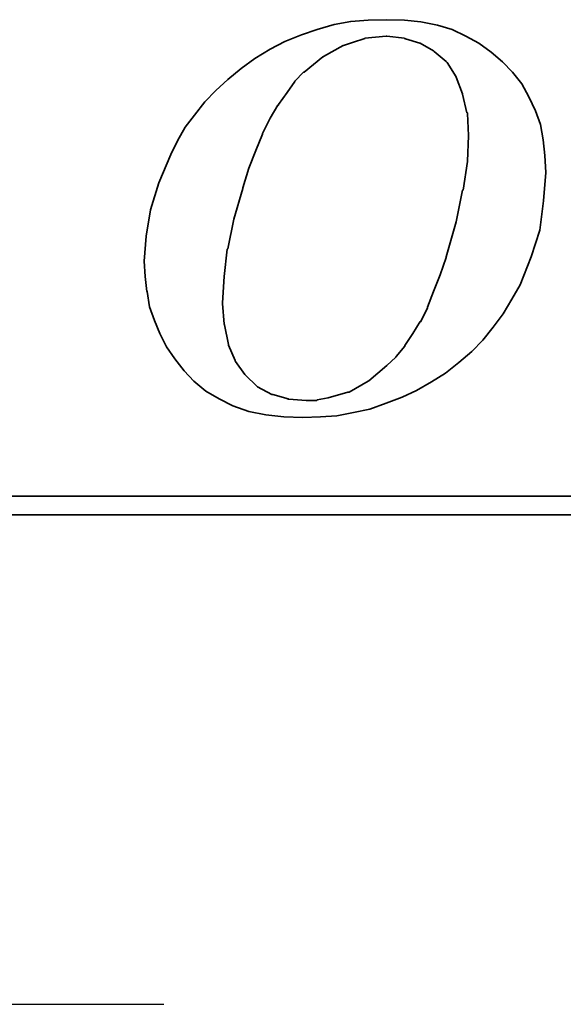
# Model space of a CAD drawing. Header units: millimetres. Extents: x -72 to 190, y -74 to 100.
# Tile 34 of 51: x 121.17 to 122.78, y 0 to 2.93. Entities that reach past the tile are written whole.
import ezdxf

# ---------------------------------------------------------------- set-up
doc = ezdxf.new("R2010")
doc.units = ezdxf.units.MM
doc.linetypes.add('CENTER', pattern=[2, 1.25, -0.25, 0.25, -0.25])
for name, color, linetype in [('CL', 1, 'CENTER'), ('DIM', 4, 'Continuous'), ('layer 1', 7, 'Continuous')]:
    doc.layers.add(name, color=color, linetype=linetype)

# ---------------------------------------------------------------- blocks, each defined once
blk = doc.blocks.new('TBI MOTION logo(完整正式版)')
at = {"layer": 'layer 1', "color": 22, "lineweight": 35}
for points, knots in [([(-11.34375, -6.98375), (-11.34375, -6.98375), (-10.91375, -7.43875), (-10.91375, -7.43875), (-10.91375, -7.43875), (-10.91375, -7.43875), (-10.38625, -7.87125), (-10.38625, -7.87125), (-10.38625, -7.87125), (-10.38625, -7.87125), (-9.81125, -8.20375), (-9.81125, -8.20375), (-9.81125, -8.20375), (-9.81125, -8.20375), (-9.21125, -8.51875), (-9.21125, -8.51875), (-9.21125, -8.51875), (-9.21125, -8.51875), (-8.51625, -8.75875), (-8.51625, -8.75875), (-8.51625, -8.75875), (-8.51625, -8.75875), (-7.77125, -8.90375), (-7.77125, -8.90375), (-7.77125, -8.90375), (-7.77125, -8.90375), (-6.97875, -8.99875), (-6.97875, -8.99875), (-6.97875, -8.99875), (-6.97875, -8.99875), (-6.14125, -9.02375), (-6.14125, -9.02375), (-6.14125, -9.02375), (-6.14125, -9.02375), (-5.37125, -8.99875), (-5.37125, -8.99875), (-5.37125, -8.99875), (-5.37125, -8.99875), (-4.65375, -8.94875), (-4.65375, -8.94875), (-4.65375, -8.94875), (-4.65375, -8.94875), (-3.93375, -8.80625), (-3.93375, -8.80625), (-3.93375, -8.80625), (-3.93375, -8.80625), (-3.21375, -8.66375), (-3.21375, -8.66375), (-3.21375, -8.66375), (-3.21375, -8.66375), (-2.49375, -8.39875), (-2.49375, -8.39875), (-2.49375, -8.39875), (-2.49375, -8.39875), (-1.79875, -8.13375), (-1.79875, -8.13375), (-1.79875, -8.13375), (-1.79875, -8.13375), (-1.17375, -7.84375), (-1.17375, -7.84375), (-1.17375, -7.84375), (-1.17375, -7.84375), (-0.52375, -7.46375), (-0.52375, -7.46375), (-0.52375, -7.46375), (-0.52375, -7.46375), (0.10124, -7.07875), (0.10124, -7.07875), (0.10124, -7.07875), (0.10124, -7.07875), (0.67625, -6.62375), (0.67625, -6.62375), (0.67625, -6.62375), (0.67625, -6.62375), (1.24874, -6.14375), (1.24874, -6.14375), (1.24874, -6.14375), (1.24874, -6.14375), (1.72874, -5.64125), (1.72874, -5.64125), (1.72874, -5.64125), (1.72874, -5.64125), (2.18624, -5.06375), (2.18624, -5.06375), (2.18624, -5.06375), (2.18624, -5.06375), (2.61625, -4.48874), (2.61625, -4.48874), (2.61625, -4.48874), (2.61625, -4.48874), (3.00125, -3.83874), (3.00125, -3.83874), (3.00125, -3.83874), (3.00125, -3.83874), (3.36124, -3.21374), (3.36124, -3.21374), (3.36124, -3.21374), (3.36124, -3.21374), (3.84374, -1.99125), (3.84374, -1.99125), (3.84374, -1.99125), (3.84374, -1.99125), (4.22625, -0.81875), (4.22625, -0.81875), (4.22625, -0.81875), (4.22625, -0.81875), (4.39125, 0.45624), (4.39125, 0.45624), (4.39125, 0.45624), (4.39125, 0.45624), (4.48874, 1.70124), (4.48874, 1.70124), (4.48874, 1.70124), (4.48874, 1.70124), (4.43874, 2.44625), (4.43874, 2.44625), (4.43874, 2.44625), (4.43874, 2.44625), (4.36874, 3.14125), (4.36874, 3.14125), (4.36874, 3.14125), (4.36874, 3.14125), (4.25125, 3.81125), (4.25125, 3.81125), (4.25125, 3.81125), (4.25125, 3.81125), (4.03124, 4.41125), (4.03124, 4.41125), (4.03124, 4.41125), (4.03124, 4.41125), (3.74374, 5.01125), (3.74374, 5.01125), (3.74374, 5.01125), (3.74374, 5.01125), (3.43124, 5.58875), (3.43124, 5.58875), (3.43124, 5.58875), (3.43124, 5.58875), (3.02625, 6.09125), (3.02625, 6.09125), (3.02625, 6.09125), (3.02625, 6.09125), (2.59374, 6.54875), (2.59374, 6.54875), (2.59374, 6.54875), (2.59374, 6.54875), (2.09124, 6.98125), (2.09124, 6.98125), (2.09124, 6.98125), (2.09124, 6.98125), (1.56124, 7.36625), (1.56124, 7.36625), (1.56124, 7.36625), (1.56124, 7.36625), (0.98624, 7.67625), (0.98624, 7.67625), (0.98624, 7.67625), (0.98624, 7.67625), (0.38624, 7.96375), (0.38624, 7.96375), (0.38624, 7.96375), (0.38624, 7.96375), (-0.25875, 8.15625), (-0.25875, 8.15625), (-0.25875, 8.15625), (-0.25875, 8.15625), (-0.98125, 8.30125), (-0.98125, 8.30125), (-0.98125, 8.30125), (-0.98125, 8.30125), (-1.70124, 8.37125), (-1.70124, 8.37125), (-1.70124, 8.37125), (-1.70124, 8.37125), (-2.49375, 8.39624), (-2.49375, 8.39624), (-2.49375, 8.39624), (-2.49375, 8.39624), (-3.28625, 8.37125), (-3.28625, 8.37125), (-3.28625, 8.37125), (-3.28625, 8.37125), (-4.05125, 8.32125), (-4.05125, 8.32125), (-4.05125, 8.32125), (-4.05125, 8.32125), (-4.77375, 8.18125), (-4.77375, 8.18125), (-4.77375, 8.18125), (-4.77375, 8.18125), (-5.51625, 7.96375), (-5.51625, 7.96375), (-5.51625, 7.96375), (-5.51625, 7.96375), (-6.21125, 7.72625), (-6.21125, 7.72625), (-6.21125, 7.72625), (-6.21125, 7.72625), (-6.92875, 7.43625), (-6.92875, 7.43625), (-6.92875, 7.43625), (-6.92875, 7.43625), (-7.57875, 7.10125), (-7.57875, 7.10125), (-7.57875, 7.10125), (-7.57875, 7.10125), (-8.24875, 6.69125), (-8.24875, 6.69125), (-8.24875, 6.69125), (-8.24875, 6.69125), (-8.84875, 6.26125), (-8.84875, 6.26125), (-8.84875, 6.26125), (-8.84875, 6.26125), (-9.42625, 5.78125), (-9.42625, 5.78125), (-9.42625, 5.78125), (-9.42625, 5.78125), (-9.95375, 5.30125), (-9.95375, 5.30125), (-9.95375, 5.30125), (-9.95375, 5.30125), (-10.43375, 4.79624), (-10.43375, 4.79624), (-10.43375, 4.79624), (-10.43375, 4.79624), (-10.88875, 4.22125), (-10.88875, 4.22125), (-10.88875, 4.22125), (-10.88875, 4.22125), (-11.29875, 3.69375), (-11.29875, 3.69375), (-11.29875, 3.69375), (-11.29875, 3.69375), (-11.63375, 3.09125), (-11.63375, 3.09125), (-11.63375, 3.09125), (-11.63375, 3.09125), (-11.91875, 2.49625), (-11.91875, 2.49625), (-11.91875, 2.49625), (-11.91875, 2.49625), (-12.44875, 1.24625), (-12.44875, 1.24625), (-12.44875, 1.24625), (-12.44875, 1.24625), (-12.80875, 0.06874), (-12.80875, 0.06874), (-12.80875, 0.06874), (-12.80875, 0.06874), (-12.99875, -1.07875), (-12.99875, -1.07875), (-12.99875, -1.07875), (-12.99875, -1.07875), (-13.09375, -2.18375), (-13.09375, -2.18375), (-13.09375, -2.18375), (-13.09375, -2.18375), (-13.04875, -2.85375), (-13.04875, -2.85375), (-13.04875, -2.85375), (-13.04875, -2.85375), (-12.97375, -3.50375), (-12.97375, -3.50375), (-12.97375, -3.50375), (-12.97375, -3.50375), (-12.95375, -3.50375), (-12.95375, -3.50375), (-12.95375, -3.50375), (-12.95375, -3.50375), (-12.85375, -4.17375), (-12.85375, -4.17375), (-12.85375, -4.17375), (-12.85375, -4.17375), (-12.63875, -4.77624), (-12.63875, -4.77624), (-12.63875, -4.77624), (-12.63875, -4.77624), (-12.39875, -5.35125), (-12.39875, -5.35125), (-12.39875, -5.35125), (-12.39875, -5.35125), (-12.11375, -5.92875), (-12.11375, -5.92875), (-12.11375, -5.92875), (-12.11375, -5.92875), (-11.75375, -6.45375), (-11.75375, -6.45375), (-11.75375, -6.45375), (-11.75375, -6.45375), (-11.34375, -6.98375), (-11.34375, -6.98375)], [0, 0, 0, 0, 0.01369863, 0.01369863, 0.01369863, 0.01369863, 0.02739726, 0.02739726, 0.02739726, 0.02739726, 0.04109589, 0.04109589, 0.04109589, 0.04109589, 0.05479452, 0.05479452, 0.05479452, 0.05479452, 0.06849315, 0.06849315, 0.06849315, 0.06849315, 0.08219178, 0.08219178, 0.08219178, 0.08219178, 0.09589041, 0.09589041, 0.09589041, 0.09589041, 0.10958904, 0.10958904, 0.10958904, 0.10958904, 0.12328767, 0.12328767, 0.12328767, 0.12328767, 0.1369863, 0.1369863, 0.1369863, 0.1369863, 0.15068493, 0.15068493, 0.15068493, 0.15068493, 0.16438356, 0.16438356, 0.16438356, 0.16438356, 0.17808219, 0.17808219, 0.17808219, 0.17808219, 0.19178082, 0.19178082, 0.19178082, 0.19178082, 0.20547945, 0.20547945, 0.20547945, 0.20547945, 0.21917808, 0.21917808, 0.21917808, 0.21917808, 0.23287671, 0.23287671, 0.23287671, 0.23287671, 0.24657534, 0.24657534, 0.24657534, 0.24657534, 0.26027397, 0.26027397, 0.26027397, 0.26027397, 0.2739726, 0.2739726, 0.2739726, 0.2739726, 0.28767123, 0.28767123, 0.28767123, 0.28767123, 0.30136986, 0.30136986, 0.30136986, 0.30136986, 0.31506849, 0.31506849, 0.31506849, 0.31506849, 0.32876712, 0.32876712, 0.32876712, 0.32876712, 0.34246575, 0.34246575, 0.34246575, 0.34246575, 0.35616438, 0.35616438, 0.35616438, 0.35616438, 0.36986301, 0.36986301, 0.36986301, 0.36986301, 0.38356164, 0.38356164, 0.38356164, 0.38356164, 0.39726027, 0.39726027, 0.39726027, 0.39726027, 0.4109589, 0.4109589, 0.4109589, 0.4109589, 0.42465753, 0.42465753, 0.42465753, 0.42465753, 0.43835616, 0.43835616, 0.43835616, 0.43835616, 0.45205479, 0.45205479, 0.45205479, 0.45205479, 0.46575342, 0.46575342, 0.46575342, 0.46575342, 0.47945205, 0.47945205, 0.47945205, 0.47945205, 0.49315068, 0.49315068, 0.49315068, 0.49315068, 0.50684932, 0.50684932, 0.50684932, 0.50684932, 0.52054795, 0.52054795, 0.52054795, 0.52054795, 0.53424658, 0.53424658, 0.53424658, 0.53424658, 0.54794521, 0.54794521, 0.54794521, 0.54794521, 0.56164384, 0.56164384, 0.56164384, 0.56164384, 0.57534247, 0.57534247, 0.57534247, 0.57534247, 0.5890411, 0.5890411, 0.5890411, 0.5890411, 0.60273973, 0.60273973, 0.60273973, 0.60273973, 0.61643836, 0.61643836, 0.61643836, 0.61643836, 0.63013699, 0.63013699, 0.63013699, 0.63013699, 0.64383562, 0.64383562, 0.64383562, 0.64383562, 0.65753425, 0.65753425, 0.65753425, 0.65753425, 0.67123288, 0.67123288, 0.67123288, 0.67123288, 0.68493151, 0.68493151, 0.68493151, 0.68493151, 0.69863014, 0.69863014, 0.69863014, 0.69863014, 0.71232877, 0.71232877, 0.71232877, 0.71232877, 0.7260274, 0.7260274, 0.7260274, 0.7260274, 0.73972603, 0.73972603, 0.73972603, 0.73972603, 0.75342466, 0.75342466, 0.75342466, 0.75342466, 0.76712329, 0.76712329, 0.76712329, 0.76712329, 0.78082192, 0.78082192, 0.78082192, 0.78082192, 0.79452055, 0.79452055, 0.79452055, 0.79452055, 0.80821918, 0.80821918, 0.80821918, 0.80821918, 0.82191781, 0.82191781, 0.82191781, 0.82191781, 0.83561644, 0.83561644, 0.83561644, 0.83561644, 0.84931507, 0.84931507, 0.84931507, 0.84931507, 0.8630137, 0.8630137, 0.8630137, 0.8630137, 0.87671233, 0.87671233, 0.87671233, 0.87671233, 0.89041096, 0.89041096, 0.89041096, 0.89041096, 0.90410959, 0.90410959, 0.90410959, 0.90410959, 0.91780822, 0.91780822, 0.91780822, 0.91780822, 0.93150685, 0.93150685, 0.93150685, 0.93150685, 0.94520548, 0.94520548, 0.94520548, 0.94520548, 0.95890411, 0.95890411, 0.95890411, 0.95890411, 0.97260274, 0.97260274, 0.97260274, 0.97260274, 0.98630137, 0.98630137, 0.98630137, 0.98630137, 1, 1, 1, 1]), ([(-8.77875, 1.03124), (-8.77875, 1.03124), (-8.51625, 1.89625), (-8.51625, 1.89625), (-8.51625, 1.89625), (-8.51625, 1.89625), (-8.20375, 2.66375), (-8.20375, 2.66375), (-8.20375, 2.66375), (-8.20375, 2.66375), (-7.91625, 3.38125), (-7.91625, 3.38125), (-7.91625, 3.38125), (-7.91625, 3.38125), (-7.91625, 3.40624), (-7.91625, 3.40624), (-7.91625, 3.40624), (-7.91625, 3.40624), (-7.57875, 4.07624), (-7.57875, 4.07624), (-7.57875, 4.07624), (-7.57875, 4.07624), (-7.24375, 4.65125), (-7.24375, 4.65125), (-7.24375, 4.65125), (-7.24375, 4.65125), (-7.21875, 4.65125), (-7.21875, 4.65125), (-7.21875, 4.65125), (-7.21875, 4.65125), (-7.21875, 4.67624), (-7.21875, 4.67624), (-7.21875, 4.67624), (-7.21875, 4.67624), (-6.83625, 5.20375), (-6.83625, 5.20375), (-6.83625, 5.20375), (-6.83625, 5.20375), (-6.49875, 5.68625), (-6.49875, 5.68625), (-6.49875, 5.68625), (-6.49875, 5.68625), (-6.49875, 5.70625), (-6.49875, 5.70625), (-6.49875, 5.70625), (-6.49875, 5.70625), (-6.11625, 6.09125), (-6.11625, 6.09125), (-6.11625, 6.09125), (-6.11625, 6.09125), (-6.09125, 6.09125), (-6.09125, 6.09125), (-6.09125, 6.09125), (-6.09125, 6.09125), (-5.27375, 6.76625), (-5.27375, 6.76625), (-5.27375, 6.76625), (-5.27375, 6.76625), (-5.24875, 6.76625), (-5.24875, 6.76625), (-5.24875, 6.76625), (-5.24875, 6.76625), (-5.24875, 6.78625), (-5.24875, 6.78625), (-5.24875, 6.78625), (-5.24875, 6.78625), (-4.38875, 7.26624), (-4.38875, 7.26624), (-4.38875, 7.26624), (-4.38875, 7.26624), (-4.36125, 7.26624), (-4.36125, 7.26624), (-4.36125, 7.26624), (-4.36125, 7.26624), (-3.93375, 7.41125), (-3.93375, 7.41125), (-3.93375, 7.41125), (-3.93375, 7.41125), (-3.47375, 7.55625), (-3.47375, 7.55625), (-3.47375, 7.55625), (-3.47375, 7.55625), (-3.45375, 7.55625), (-3.45375, 7.55625), (-3.45375, 7.55625), (-3.45375, 7.55625), (-3.42875, 7.58124), (-3.42875, 7.58124), (-3.42875, 7.58124), (-3.42875, 7.58124), (-2.97375, 7.62625), (-2.97375, 7.62625), (-2.97375, 7.62625), (-2.97375, 7.62625), (-2.49375, 7.67625), (-2.49375, 7.67625), (-2.49375, 7.67625), (-2.49375, 7.67625), (-2.46875, 7.67625), (-2.46875, 7.67625), (-2.46875, 7.67625), (-2.46875, 7.67625), (-1.70124, 7.58124), (-1.70124, 7.58124), (-1.70124, 7.58124), (-1.70124, 7.58124), (-1.67875, 7.55625), (-1.67875, 7.55625), (-1.67875, 7.55625), (-1.67875, 7.55625), (-1.65375, 7.55625), (-1.65375, 7.55625), (-1.65375, 7.55625), (-1.65375, 7.55625), (-1.03125, 7.36625), (-1.03125, 7.36625), (-1.03125, 7.36625), (-1.03125, 7.36625), (-1.00625, 7.36625), (-1.00625, 7.36625), (-1.00625, 7.36625), (-1.00625, 7.36625), (-0.43124, 7.02624), (-0.43124, 7.02624), (-0.43124, 7.02624), (-0.43124, 7.02624), (-0.40625, 7.00624), (-0.40625, 7.00624), (-0.40625, 7.00624), (-0.40625, 7.00624), (0.12124, 6.57124), (0.12124, 6.57124), (0.12124, 6.57124), (0.12124, 6.57124), (0.14624, 6.54875), (0.14624, 6.54875), (0.14624, 6.54875), (0.14624, 6.54875), (0.17124, 6.52375), (0.17124, 6.52375), (0.17124, 6.52375), (0.17124, 6.52375), (0.55625, 5.89875), (0.55625, 5.89875), (0.55625, 5.89875), (0.55625, 5.89875), (0.55625, 5.87625), (0.55625, 5.87625), (0.55625, 5.87625), (0.55625, 5.87625), (0.84124, 5.15625), (0.84124, 5.15625), (0.84124, 5.15625), (0.84124, 5.15625), (0.84124, 5.13125), (0.84124, 5.13125), (0.84124, 5.13125), (0.84124, 5.13125), (1.03624, 4.31875), (1.03624, 4.31875), (1.03624, 4.31875), (1.03624, 4.31875), (1.05624, 4.31875), (1.05624, 4.31875), (1.05624, 4.31875), (1.05624, 4.31875), (1.05624, 4.29125), (1.05624, 4.29125), (1.05624, 4.29125), (1.05624, 4.29125), (1.10625, 3.33125), (1.10625, 3.33125), (1.10625, 3.33125), (1.10625, 3.33125), (1.10625, 3.30875), (1.10625, 3.30875), (1.10625, 3.30875), (1.10625, 3.30875), (1.05624, 2.20624), (1.05624, 2.20624), (1.05624, 2.20624), (1.05624, 2.20624), (1.05624, 2.18124), (1.05624, 2.18124), (1.05624, 2.18124), (1.05624, 2.18124), (0.86624, 0.93624), (0.86624, 0.93624), (0.86624, 0.93624), (0.86624, 0.93624), (0.84124, 0.93624), (0.84124, 0.93624), (0.84124, 0.93624), (0.84124, 0.93624), (0.55625, -0.45874), (0.55625, -0.45874), (0.55625, -0.45874), (0.55625, -0.45874), (0.12124, -1.99125), (0.12124, -1.99125), (0.12124, -1.99125), (0.12124, -1.99125), (0.12124, -2.01874), (0.12124, -2.01874), (0.12124, -2.01874), (0.12124, -2.01874), (-0.13874, -2.78375), (-0.13874, -2.78375), (-0.13874, -2.78375), (-0.13874, -2.78375), (-0.43124, -3.50375), (-0.43124, -3.50375), (-0.43124, -3.50375), (-0.43124, -3.50375), (-0.69375, -4.19875), (-0.69375, -4.19875), (-0.69375, -4.19875), (-0.69375, -4.19875), (-0.69375, -4.22375), (-0.69375, -4.22375), (-0.69375, -4.22375), (-0.69375, -4.22375), (-0.98125, -4.82374), (-0.98125, -4.82374), (-0.98125, -4.82374), (-0.98125, -4.82374), (-1.00625, -4.82374), (-1.00625, -4.82374), (-1.00625, -4.82374), (-1.00625, -4.82374), (-1.33875, -5.35125), (-1.33875, -5.35125), (-1.33875, -5.35125), (-1.33875, -5.35125), (-1.67875, -5.87875), (-1.67875, -5.87875), (-1.67875, -5.87875), (-1.67875, -5.87875), (-1.67875, -5.90375), (-1.67875, -5.90375), (-1.67875, -5.90375), (-1.67875, -5.90375), (-2.05875, -6.35875), (-2.05875, -6.35875), (-2.05875, -6.35875), (-2.05875, -6.35875), (-2.08375, -6.38375), (-2.08375, -6.38375), (-2.08375, -6.38375), (-2.08375, -6.38375), (-2.46875, -6.74375), (-2.46875, -6.74375), (-2.46875, -6.74375), (-2.46875, -6.74375), (-3.25875, -7.41625), (-3.25875, -7.41625), (-3.25875, -7.41625), (-3.25875, -7.41625), (-3.28625, -7.43875), (-3.28625, -7.43875), (-3.28625, -7.43875), (-3.28625, -7.43875), (-4.12375, -7.91875), (-4.12375, -7.91875), (-4.12375, -7.91875), (-4.12375, -7.91875), (-4.14875, -7.91875), (-4.14875, -7.91875), (-4.14875, -7.91875), (-4.14875, -7.91875), (-4.17125, -7.91875), (-4.17125, -7.91875), (-4.17125, -7.91875), (-4.17125, -7.91875), (-5.03375, -8.15875), (-5.03375, -8.15875), (-5.03375, -8.15875), (-5.03375, -8.15875), (-5.51625, -8.25625), (-5.51625, -8.25625), (-5.51625, -8.25625), (-5.51625, -8.25625), (-5.54125, -8.27875), (-5.54125, -8.27875), (-5.54125, -8.27875), (-5.54125, -8.27875), (-5.56375, -8.27875), (-5.56375, -8.27875), (-5.56375, -8.27875), (-5.56375, -8.27875), (-5.99625, -8.27875), (-5.99625, -8.27875), (-5.99625, -8.27875), (-5.99625, -8.27875), (-6.76375, -8.23125), (-6.76375, -8.23125), (-6.76375, -8.23125), (-6.76375, -8.23125), (-6.78875, -8.23125), (-6.78875, -8.23125), (-6.78875, -8.23125), (-6.78875, -8.23125), (-6.78875, -8.20375), (-6.78875, -8.20375), (-6.78875, -8.20375), (-6.78875, -8.20375), (-7.45875, -8.01375), (-7.45875, -8.01375), (-7.45875, -8.01375), (-7.45875, -8.01375), (-7.48375, -8.01375), (-7.48375, -8.01375), (-7.48375, -8.01375), (-7.48375, -8.01375), (-7.50875, -8.01375), (-7.50875, -8.01375), (-7.50875, -8.01375), (-7.50875, -8.01375), (-8.13125, -7.67875), (-8.13125, -7.67875), (-8.13125, -7.67875), (-8.13125, -7.67875), (-8.15625, -7.65375), (-8.15625, -7.65375), (-8.15625, -7.65375), (-8.15625, -7.65375), (-8.65875, -7.17375), (-8.65875, -7.17375), (-8.65875, -7.17375), (-8.65875, -7.17375), (-8.68375, -7.14875), (-8.68375, -7.14875), (-8.68375, -7.14875), (-8.68375, -7.14875), (-9.08875, -6.57375), (-9.08875, -6.57375), (-9.08875, -6.57375), (-9.08875, -6.57375), (-9.11375, -6.54875), (-9.11375, -6.54875), (-9.11375, -6.54875), (-9.11375, -6.54875), (-9.11375, -6.52875), (-9.11375, -6.52875), (-9.11375, -6.52875), (-9.11375, -6.52875), (-9.40375, -5.85375), (-9.40375, -5.85375), (-9.40375, -5.85375), (-9.40375, -5.85375), (-9.40375, -5.82875), (-9.40375, -5.82875), (-9.40375, -5.82875), (-9.40375, -5.82875), (-9.56875, -4.96875), (-9.56875, -4.96875), (-9.56875, -4.96875), (-9.56875, -4.96875), (-9.59375, -4.94375), (-9.59375, -4.94375), (-9.59375, -4.94375), (-9.59375, -4.94375), (-9.66375, -4.03375), (-9.66375, -4.03375), (-9.66375, -4.03375), (-9.66375, -4.03375), (-9.66375, -4.00875), (-9.66375, -4.00875), (-9.66375, -4.00875), (-9.66375, -4.00875), (-9.59375, -2.85375), (-9.59375, -2.85375), (-9.59375, -2.85375), (-9.59375, -2.85375), (-9.45125, -1.65875), (-9.45125, -1.65875), (-9.45125, -1.65875), (-9.45125, -1.65875), (-9.42625, -1.63375), (-9.42625, -1.63375), (-9.42625, -1.63375), (-9.42625, -1.63375), (-9.16125, -0.33875), (-9.16125, -0.33875), (-9.16125, -0.33875), (-9.16125, -0.33875), (-8.77875, 1.00624), (-8.77875, 1.00624), (-8.77875, 1.00624), (-8.77875, 1.00624), (-8.77875, 1.03124), (-8.77875, 1.03124)], [0, 0, 0, 0, 0.01020408, 0.01020408, 0.01020408, 0.01020408, 0.02040816, 0.02040816, 0.02040816, 0.02040816, 0.03061224, 0.03061224, 0.03061224, 0.03061224, 0.04081633, 0.04081633, 0.04081633, 0.04081633, 0.05102041, 0.05102041, 0.05102041, 0.05102041, 0.06122449, 0.06122449, 0.06122449, 0.06122449, 0.07142857, 0.07142857, 0.07142857, 0.07142857, 0.08163265, 0.08163265, 0.08163265, 0.08163265, 0.09183673, 0.09183673, 0.09183673, 0.09183673, 0.10204082, 0.10204082, 0.10204082, 0.10204082, 0.1122449, 0.1122449, 0.1122449, 0.1122449, 0.12244898, 0.12244898, 0.12244898, 0.12244898, 0.13265306, 0.13265306, 0.13265306, 0.13265306, 0.14285714, 0.14285714, 0.14285714, 0.14285714, 0.15306122, 0.15306122, 0.15306122, 0.15306122, 0.16326531, 0.16326531, 0.16326531, 0.16326531, 0.17346939, 0.17346939, 0.17346939, 0.17346939, 0.18367347, 0.18367347, 0.18367347, 0.18367347, 0.19387755, 0.19387755, 0.19387755, 0.19387755, 0.20408163, 0.20408163, 0.20408163, 0.20408163, 0.21428571, 0.21428571, 0.21428571, 0.21428571, 0.2244898, 0.2244898, 0.2244898, 0.2244898, 0.23469388, 0.23469388, 0.23469388, 0.23469388, 0.24489796, 0.24489796, 0.24489796, 0.24489796, 0.25510204, 0.25510204, 0.25510204, 0.25510204, 0.26530612, 0.26530612, 0.26530612, 0.26530612, 0.2755102, 0.2755102, 0.2755102, 0.2755102, 0.28571429, 0.28571429, 0.28571429, 0.28571429, 0.29591837, 0.29591837, 0.29591837, 0.29591837, 0.30612245, 0.30612245, 0.30612245, 0.30612245, 0.31632653, 0.31632653, 0.31632653, 0.31632653, 0.32653061, 0.32653061, 0.32653061, 0.32653061, 0.33673469, 0.33673469, 0.33673469, 0.33673469, 0.34693878, 0.34693878, 0.34693878, 0.34693878, 0.35714286, 0.35714286, 0.35714286, 0.35714286, 0.36734694, 0.36734694, 0.36734694, 0.36734694, 0.37755102, 0.37755102, 0.37755102, 0.37755102, 0.3877551, 0.3877551, 0.3877551, 0.3877551, 0.39795918, 0.39795918, 0.39795918, 0.39795918, 0.40816327, 0.40816327, 0.40816327, 0.40816327, 0.41836735, 0.41836735, 0.41836735, 0.41836735, 0.42857143, 0.42857143, 0.42857143, 0.42857143, 0.43877551, 0.43877551, 0.43877551, 0.43877551, 0.44897959, 0.44897959, 0.44897959, 0.44897959, 0.45918367, 0.45918367, 0.45918367, 0.45918367, 0.46938776, 0.46938776, 0.46938776, 0.46938776, 0.47959184, 0.47959184, 0.47959184, 0.47959184, 0.48979592, 0.48979592, 0.48979592, 0.48979592, 0.5, 0.5, 0.5, 0.5, 0.51020408, 0.51020408, 0.51020408, 0.51020408, 0.52040816, 0.52040816, 0.52040816, 0.52040816, 0.53061224, 0.53061224, 0.53061224, 0.53061224, 0.54081633, 0.54081633, 0.54081633, 0.54081633, 0.55102041, 0.55102041, 0.55102041, 0.55102041, 0.56122449, 0.56122449, 0.56122449, 0.56122449, 0.57142857, 0.57142857, 0.57142857, 0.57142857, 0.58163265, 0.58163265, 0.58163265, 0.58163265, 0.59183673, 0.59183673, 0.59183673, 0.59183673, 0.60204082, 0.60204082, 0.60204082, 0.60204082, 0.6122449, 0.6122449, 0.6122449, 0.6122449, 0.62244898, 0.62244898, 0.62244898, 0.62244898, 0.63265306, 0.63265306, 0.63265306, 0.63265306, 0.64285714, 0.64285714, 0.64285714, 0.64285714, 0.65306122, 0.65306122, 0.65306122, 0.65306122, 0.66326531, 0.66326531, 0.66326531, 0.66326531, 0.67346939, 0.67346939, 0.67346939, 0.67346939, 0.68367347, 0.68367347, 0.68367347, 0.68367347, 0.69387755, 0.69387755, 0.69387755, 0.69387755, 0.70408163, 0.70408163, 0.70408163, 0.70408163, 0.71428571, 0.71428571, 0.71428571, 0.71428571, 0.7244898, 0.7244898, 0.7244898, 0.7244898, 0.73469388, 0.73469388, 0.73469388, 0.73469388, 0.74489796, 0.74489796, 0.74489796, 0.74489796, 0.75510204, 0.75510204, 0.75510204, 0.75510204, 0.76530612, 0.76530612, 0.76530612, 0.76530612, 0.7755102, 0.7755102, 0.7755102, 0.7755102, 0.78571429, 0.78571429, 0.78571429, 0.78571429, 0.79591837, 0.79591837, 0.79591837, 0.79591837, 0.80612245, 0.80612245, 0.80612245, 0.80612245, 0.81632653, 0.81632653, 0.81632653, 0.81632653, 0.82653061, 0.82653061, 0.82653061, 0.82653061, 0.83673469, 0.83673469, 0.83673469, 0.83673469, 0.84693878, 0.84693878, 0.84693878, 0.84693878, 0.85714286, 0.85714286, 0.85714286, 0.85714286, 0.86734694, 0.86734694, 0.86734694, 0.86734694, 0.87755102, 0.87755102, 0.87755102, 0.87755102, 0.8877551, 0.8877551, 0.8877551, 0.8877551, 0.89795918, 0.89795918, 0.89795918, 0.89795918, 0.90816327, 0.90816327, 0.90816327, 0.90816327, 0.91836735, 0.91836735, 0.91836735, 0.91836735, 0.92857143, 0.92857143, 0.92857143, 0.92857143, 0.93877551, 0.93877551, 0.93877551, 0.93877551, 0.94897959, 0.94897959, 0.94897959, 0.94897959, 0.95918367, 0.95918367, 0.95918367, 0.95918367, 0.96938776, 0.96938776, 0.96938776, 0.96938776, 0.97959184, 0.97959184, 0.97959184, 0.97959184, 0.98979592, 0.98979592, 0.98979592, 0.98979592, 1, 1, 1, 1]), ([(75.90875, -9.47875), (75.90875, -9.47875), (75.90875, -12.28625), (75.90875, -12.28625), (75.90875, -12.28625), (75.90875, -12.28625), (75.90875, -12.47875), (75.90875, -12.47875), (75.90875, -12.47875), (75.90875, -12.47875), (75.71625, -12.47875), (75.71625, -12.47875), (75.71625, -12.47875), (75.71625, -12.47875), (-88.32875, -12.47875), (-88.32875, -12.47875), (-88.32875, -12.47875), (-88.32875, -12.47875), (-88.32875, -13.29375), (-88.32875, -13.29375), (-88.32875, -13.29375), (-88.32875, -13.29375), (82.89125, -13.29375), (82.89125, -13.29375), (82.89125, -13.29375), (82.89125, -13.29375), (75.90875, -9.47875), (75.90875, -9.47875)], [0, 0, 0, 0, 0.14285714, 0.14285714, 0.14285714, 0.14285714, 0.28571429, 0.28571429, 0.28571429, 0.28571429, 0.42857143, 0.42857143, 0.42857143, 0.42857143, 0.57142857, 0.57142857, 0.57142857, 0.57142857, 0.71428571, 0.71428571, 0.71428571, 0.71428571, 0.85714286, 0.85714286, 0.85714286, 0.85714286, 1, 1, 1, 1])]:
    blk.add_open_spline(points, degree=3, knots=knots, dxfattribs=at)

msp = doc.modelspace()

# ---------------------------------------------------------------- linework, layer by layer
at = {"layer": 'CL', "color": 7, "ltscale": 5}
msp.add_line((82.8452, 0), (170.8452, 0), dxfattribs=at)

# ---------------------------------------------------------------- block references
at = {"layer": 'DIM', "color": 7, "xscale": 0.0680060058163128, "yscale": 0.0680060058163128, "zscale": 0.0680060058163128}
msp.add_blockref('TBI MOTION logo(完整正式版)', (122.4267, 2.3618), dxfattribs=at)

doc.saveas('drawing.dxf')
